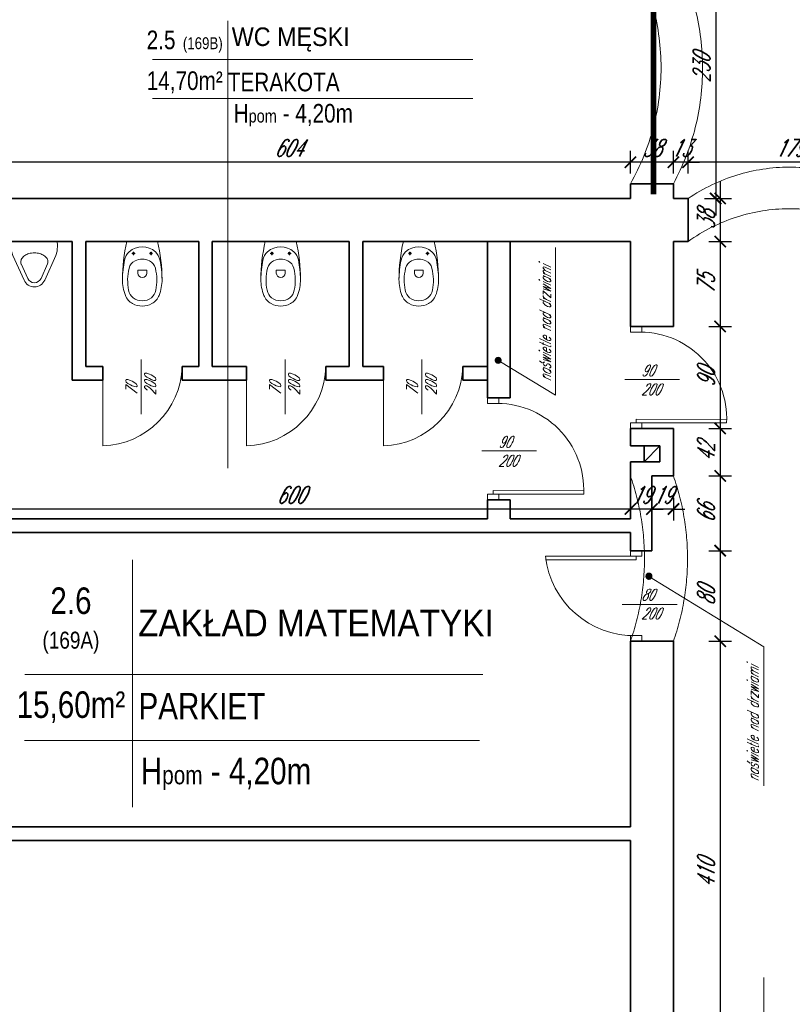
# Model space of a CAD drawing. Header units: millimetres. Extents: x 402 to 79005, y -7782 to 89952.
# Tile 132 of 256: x 26888 to 27571, y 23305 to 24175. Entities that reach past the tile are written whole.
import ezdxf

# ---------------------------------------------------------------- set-up
doc = ezdxf.new("R2010")
doc.units = ezdxf.units.MM
doc.header["$LTSCALE"] = 10
doc.linetypes.add('ACAD_ISO12W100', pattern=[21, 12, -3, 0, -3, 0, -3])
doc.linetypes.add('DASHED', pattern=[19.05, 12.7, -6.35])
doc.layers.get('0').update_dxf_attribs({"lineweight": 0})
doc.layers.get('Defpoints').update_dxf_attribs({"color": 253})
for name, color, linetype, lineweight in [('01 parter - ściany', 253, 'Continuous', 35), ('03_drzwi', 253, 'Continuous', 15), ('04-2_nad', 253, 'DASHED', 5), ('05-01_wymiary', 253, 'Continuous', 5), ('05-03_opis', 253, 'Continuous', 5), ('07_wyposażenie', 253, 'Continuous', 5), ('0_A_WYMIAROWANIE', 1, 'Continuous', 5)]:
    doc.layers.add(name, color=color, linetype=linetype, lineweight=lineweight)
doc.styles.add('ariel', font='ARIAL.TTF', dxfattribs={"width": 0.8})
doc.styles.add('ariel_wym', font='simplex.shx', dxfattribs={"width": 0.65, "oblique": 25})
doc.styles.get("Standard").update_dxf_attribs({"font": 'arial.ttf'})
doc.dimstyles.new('ariel 50 wnętrze', dxfattribs={"dimtxt": 15, "dimasz": 10, "dimexe": 10, "dimexo": 0, "dimgap": 5, "dimtad": 1, "dimdec": 1, "dimrnd": 0.5, "dimtxsty": 'ariel_wym', "dimblk": 'ARCHTICK', "dimcen": 2.5, "dimdle": 15, "dimazin": 0, "dimtfac": 1, "dimtdec": 1, "dimtix": 1, "dimtmove": 0, "dimatfit": 3, "dimldrblk": 'DOT', "dimfxl": 0, "dimarcsym": 0})
doc.dimstyles.new('ISO-25', dxfattribs={"dimtxt": 2.5, "dimasz": 2.5, "dimexe": 1.25, "dimexo": 0.625, "dimtad": 1, "dimtxsty": 'Standard', "dimcen": 2.5, "dimadec": 0, "dimazin": 0, "dimtfac": 1, "dimtmove": 0, "dimatfit": 3, "dimfxl": 0, "dimarcsym": 0})

# ---------------------------------------------------------------- blocks, each defined once
blk = doc.blocks.new('_ArchTick')
at = {"color": 0, "linetype": 'ByBlock', "const_width": 0.15}
blk.add_lwpolyline([(-0.5, -0.5), (0.5, 0.5)], dxfattribs=at)
blk = doc.blocks.new('*D2296')
at = {"layer": '05-01_wymiary', "color": 0, "lineweight": -2}
for p, q in [((27479, 24038.78), (27479, 24058.78)), ((27658, 24038.78), (27658, 24058.78)), ((27673, 24048.78), (27464, 24048.78))]:
    blk.add_line(p, q, dxfattribs=at)
at = {"layer": 'Defpoints', "color": 0}
for p in [(27479, 24048.78), (27479, 24016.69), (27658, 24017.57)]:
    blk.add_point(p, dxfattribs=at)
at = {"layer": '05-01_wymiary', "color": 0, "lineweight": -2, "xscale": 10, "yscale": 10, "zscale": 10, "rotation": 180}
blk.add_blockref('_ArchTick', (27479, 24048.78), dxfattribs=at)
at = {"layer": '05-01_wymiary', "color": 0, "lineweight": -2, "xscale": 10, "yscale": 10, "zscale": 10}
blk.add_blockref('_ArchTick', (27658, 24048.78), dxfattribs=at)
at = {"layer": '05-01_wymiary', "color": 0, "insert": (27568.5, 24061.28), "char_height": 15, "attachment_point": 5, "style": 'ariel_wym'}
blk.add_mtext('179', dxfattribs=at)
blk = doc.blocks.new('_Dot')
at = {"color": 0, "linetype": 'ByBlock', "lineweight": -2}
blk.add_line((-0.5, 0), (-1, 0), dxfattribs=at)
at = {"color": 0, "linetype": 'ByBlock', "const_width": 0.5}
blk.add_lwpolyline([(-0.25, 0, 1), (0.25, 0, 1)], format="xyb", close=True, dxfattribs=at)
blk = doc.blocks.new('*D2297')
at = {"layer": '05-01_wymiary', "color": 0, "lineweight": -2}
for p, q in [((27466, 24038.78), (27466, 24058.78)), ((27479, 24038.78), (27479, 24058.78)), ((27466, 24048.78), (27456, 24048.78)), ((27479, 24048.78), (27466, 24048.78)), ((27479, 24048.78), (27489, 24048.78))]:
    blk.add_line(p, q, dxfattribs=at)
at = {"layer": 'Defpoints', "color": 0}
for p in [(27466, 24048.78), (27466, 24029.69), (27479, 24016.69)]:
    blk.add_point(p, dxfattribs=at)
at = {"layer": '05-01_wymiary', "color": 0, "lineweight": -2, "xscale": 10, "yscale": 10, "zscale": 10}
blk.add_blockref('_ArchTick', (27466, 24048.78), dxfattribs=at)
at = {"layer": '05-01_wymiary', "color": 0, "lineweight": -2, "xscale": 10, "yscale": 10, "zscale": 10, "rotation": 180}
blk.add_blockref('_ArchTick', (27479, 24048.78), dxfattribs=at)
at = {"layer": '05-01_wymiary', "color": 0, "insert": (27472.5, 24061.28), "char_height": 15, "attachment_point": 5, "style": 'ariel_wym'}
blk.add_mtext('13', dxfattribs=at)
blk = doc.blocks.new('*D2298')
at = {"layer": '05-01_wymiary', "color": 0, "lineweight": -2}
for p, q in [((27428, 24038.78), (27428, 24058.78)), ((27466, 24038.78), (27466, 24058.78)), ((27481, 24048.78), (27413, 24048.78))]:
    blk.add_line(p, q, dxfattribs=at)
at = {"layer": 'Defpoints', "color": 0}
for p in [(27428, 24048.78), (27428, 24029.69), (27466, 24029.69)]:
    blk.add_point(p, dxfattribs=at)
at = {"layer": '05-01_wymiary', "color": 0, "lineweight": -2, "xscale": 10, "yscale": 10, "zscale": 10, "rotation": 180}
blk.add_blockref('_ArchTick', (27428, 24048.78), dxfattribs=at)
at = {"layer": '05-01_wymiary', "color": 0, "lineweight": -2, "xscale": 10, "yscale": 10, "zscale": 10}
blk.add_blockref('_ArchTick', (27466, 24048.78), dxfattribs=at)
at = {"layer": '05-01_wymiary', "color": 0, "insert": (27447, 24061.28), "char_height": 15, "attachment_point": 5, "style": 'ariel_wym'}
blk.add_mtext('38', dxfattribs=at)
blk = doc.blocks.new('*D2299')
at = {"layer": '05-01_wymiary', "color": 0, "lineweight": -2}
for p, q in [((26824, 24038.78), (26824, 24058.78)), ((27428, 24038.78), (27428, 24058.78)), ((27443, 24048.78), (26809, 24048.78))]:
    blk.add_line(p, q, dxfattribs=at)
at = {"layer": 'Defpoints', "color": 0}
for p in [(26824, 24048.78), (26824, 24029.69), (27428, 24029.69)]:
    blk.add_point(p, dxfattribs=at)
at = {"layer": '05-01_wymiary', "color": 0, "lineweight": -2, "xscale": 10, "yscale": 10, "zscale": 10, "rotation": 180}
blk.add_blockref('_ArchTick', (26824, 24048.78), dxfattribs=at)
at = {"layer": '05-01_wymiary', "color": 0, "lineweight": -2, "xscale": 10, "yscale": 10, "zscale": 10}
blk.add_blockref('_ArchTick', (27428, 24048.78), dxfattribs=at)
at = {"layer": '05-01_wymiary', "color": 0, "insert": (27126, 24061.28), "char_height": 15, "attachment_point": 5, "style": 'ariel_wym'}
blk.add_mtext('604', dxfattribs=at)
blk = doc.blocks.new('*D2395')
at = {"layer": '05-01_wymiary', "color": 0, "lineweight": -2}
for p, q in [((27503.34, 24261.69), (27503.34, 24001.69)), ((27493.34, 24246.69), (27513.34, 24246.69)), ((27493.34, 24016.69), (27513.34, 24016.69))]:
    blk.add_line(p, q, dxfattribs=at)
at = {"layer": 'Defpoints', "color": 0}
for p in [(27479, 24246.69), (27479, 24016.69), (27503.34, 24016.69)]:
    blk.add_point(p, dxfattribs=at)
at = {"layer": '05-01_wymiary', "color": 0, "lineweight": -2, "xscale": 10, "yscale": 10, "zscale": 10}
for p, rotation in [((27503.34, 24246.69), 90), ((27503.34, 24016.69), 270)]:
    blk.add_blockref('_ArchTick', p, dxfattribs=dict(at, rotation=rotation))
at = {"layer": '05-01_wymiary', "color": 0, "insert": (27490.84, 24131.69), "char_height": 15, "attachment_point": 5, "rotation": 90, "style": 'ariel_wym'}
blk.add_mtext('230', dxfattribs=at)
blk = doc.blocks.new('*D2396')
at = {"layer": '05-01_wymiary', "color": 0, "lineweight": -2}
for p, q in [((27507.3, 24031.69), (27507.3, 23963.69)), ((27497.3, 24016.69), (27517.3, 24016.69)), ((27497.3, 23978.69), (27517.3, 23978.69))]:
    blk.add_line(p, q, dxfattribs=at)
at = {"layer": 'Defpoints', "color": 0}
for p in [(27479, 24016.69), (27479, 23978.69), (27507.3, 23978.69)]:
    blk.add_point(p, dxfattribs=at)
at = {"layer": '05-01_wymiary', "color": 0, "lineweight": -2, "xscale": 10, "yscale": 10, "zscale": 10}
for p, rotation in [((27507.3, 24016.69), 90), ((27507.3, 23978.69), 270)]:
    blk.add_blockref('_ArchTick', p, dxfattribs=dict(at, rotation=rotation))
at = {"layer": '05-01_wymiary', "color": 0, "insert": (27494.8, 23997.69), "char_height": 15, "attachment_point": 5, "rotation": 90, "style": 'ariel_wym'}
blk.add_mtext('38', dxfattribs=at)
blk = doc.blocks.new('*D2397')
at = {"layer": '05-01_wymiary', "color": 0, "lineweight": -2}
for p, q in [((27507.3, 23993.69), (27507.3, 23888.69)), ((27497.3, 23978.69), (27517.3, 23978.69)), ((27497.3, 23903.69), (27517.3, 23903.69))]:
    blk.add_line(p, q, dxfattribs=at)
at = {"layer": 'Defpoints', "color": 0}
for p in [(27479, 23978.69), (27466, 23903.69), (27507.3, 23903.69)]:
    blk.add_point(p, dxfattribs=at)
at = {"layer": '05-01_wymiary', "color": 0, "lineweight": -2, "xscale": 10, "yscale": 10, "zscale": 10}
for p, rotation in [((27507.3, 23978.69), 90), ((27507.3, 23903.69), 270)]:
    blk.add_blockref('_ArchTick', p, dxfattribs=dict(at, rotation=rotation))
at = {"layer": '05-01_wymiary', "color": 0, "insert": (27494.8, 23941.19), "char_height": 15, "attachment_point": 5, "rotation": 90, "style": 'ariel_wym'}
blk.add_mtext('75', dxfattribs=at)
blk = doc.blocks.new('*D2398')
at = {"layer": '05-01_wymiary', "color": 0, "lineweight": -2}
for p, q in [((27507.3, 23918.69), (27507.3, 23798.69)), ((27497.3, 23903.69), (27517.3, 23903.69)), ((27497.3, 23813.69), (27517.3, 23813.69))]:
    blk.add_line(p, q, dxfattribs=at)
at = {"layer": 'Defpoints', "color": 0}
for p in [(27466, 23903.69), (27466, 23813.69), (27507.3, 23813.69)]:
    blk.add_point(p, dxfattribs=at)
at = {"layer": '05-01_wymiary', "color": 0, "lineweight": -2, "xscale": 10, "yscale": 10, "zscale": 10}
for p, rotation in [((27507.3, 23903.69), 90), ((27507.3, 23813.69), 270)]:
    blk.add_blockref('_ArchTick', p, dxfattribs=dict(at, rotation=rotation))
at = {"layer": '05-01_wymiary', "color": 0, "insert": (27494.8, 23858.69), "char_height": 15, "attachment_point": 5, "rotation": 90, "style": 'ariel_wym'}
blk.add_mtext('90', dxfattribs=at)
blk = doc.blocks.new('*D2399')
at = {"layer": '05-01_wymiary', "color": 0, "lineweight": -2}
for p, q in [((27507.3, 23828.69), (27507.3, 23756.69)), ((27497.3, 23813.69), (27517.3, 23813.69)), ((27497.3, 23771.69), (27517.3, 23771.69))]:
    blk.add_line(p, q, dxfattribs=at)
at = {"layer": 'Defpoints', "color": 0}
for p in [(27466, 23813.69), (27466, 23771.69), (27507.3, 23771.69)]:
    blk.add_point(p, dxfattribs=at)
at = {"layer": '05-01_wymiary', "color": 0, "lineweight": -2, "xscale": 10, "yscale": 10, "zscale": 10}
for p, rotation in [((27507.3, 23813.69), 90), ((27507.3, 23771.69), 270)]:
    blk.add_blockref('_ArchTick', p, dxfattribs=dict(at, rotation=rotation))
at = {"layer": '05-01_wymiary', "color": 0, "insert": (27494.8, 23792.69), "char_height": 15, "attachment_point": 5, "rotation": 90, "style": 'ariel_wym'}
blk.add_mtext('42', dxfattribs=at)
blk = doc.blocks.new('*D2400')
at = {"layer": '05-01_wymiary', "color": 0, "lineweight": -2}
for p, q in [((27507.3, 23786.69), (27507.3, 23690.69)), ((27497.3, 23771.69), (27517.3, 23771.69)), ((27497.3, 23705.69), (27517.3, 23705.69))]:
    blk.add_line(p, q, dxfattribs=at)
at = {"layer": 'Defpoints', "color": 0}
for p in [(27466, 23771.69), (27447, 23705.69), (27507.3, 23705.69)]:
    blk.add_point(p, dxfattribs=at)
at = {"layer": '05-01_wymiary', "color": 0, "lineweight": -2, "xscale": 10, "yscale": 10, "zscale": 10}
for p, rotation in [((27507.3, 23771.69), 90), ((27507.3, 23705.69), 270)]:
    blk.add_blockref('_ArchTick', p, dxfattribs=dict(at, rotation=rotation))
at = {"layer": '05-01_wymiary', "color": 0, "insert": (27494.8, 23738.69), "char_height": 15, "attachment_point": 5, "rotation": 90, "style": 'ariel_wym'}
blk.add_mtext('66', dxfattribs=at)
blk = doc.blocks.new('*D2401')
at = {"layer": '05-01_wymiary', "color": 0, "lineweight": -2}
for p, q in [((27507.3, 23720.69), (27507.3, 23610.69)), ((27497.3, 23705.69), (27517.3, 23705.69)), ((27497.3, 23625.69), (27517.3, 23625.69))]:
    blk.add_line(p, q, dxfattribs=at)
at = {"layer": 'Defpoints', "color": 0}
for p in [(27447, 23705.69), (27466, 23625.69), (27507.3, 23625.69)]:
    blk.add_point(p, dxfattribs=at)
at = {"layer": '05-01_wymiary', "color": 0, "lineweight": -2, "xscale": 10, "yscale": 10, "zscale": 10}
for p, rotation in [((27507.3, 23705.69), 90), ((27507.3, 23625.69), 270)]:
    blk.add_blockref('_ArchTick', p, dxfattribs=dict(at, rotation=rotation))
at = {"layer": '05-01_wymiary', "color": 0, "insert": (27494.8, 23665.69), "char_height": 15, "attachment_point": 5, "rotation": 90, "style": 'ariel_wym'}
blk.add_mtext('80', dxfattribs=at)
blk = doc.blocks.new('*D2402')
at = {"layer": '05-01_wymiary', "color": 0, "lineweight": -2}
for p, q in [((27507.3, 23640.69), (27507.3, 23200.69)), ((27497.3, 23625.69), (27517.3, 23625.69)), ((27497.3, 23215.69), (27517.3, 23215.69))]:
    blk.add_line(p, q, dxfattribs=at)
at = {"layer": 'Defpoints', "color": 0}
for p in [(27466, 23625.69), (27466, 23215.69), (27507.3, 23215.69)]:
    blk.add_point(p, dxfattribs=at)
at = {"layer": '05-01_wymiary', "color": 0, "lineweight": -2, "xscale": 10, "yscale": 10, "zscale": 10}
for p, rotation in [((27507.3, 23625.69), 90), ((27507.3, 23215.69), 270)]:
    blk.add_blockref('_ArchTick', p, dxfattribs=dict(at, rotation=rotation))
at = {"layer": '05-01_wymiary', "color": 0, "insert": (27494.8, 23420.69), "char_height": 15, "attachment_point": 5, "rotation": 90, "style": 'ariel_wym'}
blk.add_mtext('410', dxfattribs=at)
blk = doc.blocks.new('*D1846')
at = {"layer": '05-01_wymiary', "color": 0, "lineweight": -2}
for p, q in [((27447, 23752.44), (27447, 23732.44)), ((27466, 23752.44), (27466, 23732.44)), ((27447, 23742.44), (27437, 23742.44)), ((27466, 23742.44), (27447, 23742.44)), ((27466, 23742.44), (27476, 23742.44))]:
    blk.add_line(p, q, dxfattribs=at)
at = {"layer": 'Defpoints', "color": 0}
for p in [(27447, 23771.69), (27466, 23771.69), (27447, 23742.44)]:
    blk.add_point(p, dxfattribs=at)
at = {"layer": '05-01_wymiary', "color": 0, "lineweight": -2, "xscale": 10, "yscale": 10, "zscale": 10}
blk.add_blockref('_ArchTick', (27447, 23742.44), dxfattribs=at)
at = {"layer": '05-01_wymiary', "color": 0, "lineweight": -2, "xscale": 10, "yscale": 10, "zscale": 10, "rotation": 180}
blk.add_blockref('_ArchTick', (27466, 23742.44), dxfattribs=at)
at = {"layer": '05-01_wymiary', "color": 0, "insert": (27456.5, 23754.94), "char_height": 15, "attachment_point": 5, "style": 'ariel_wym'}
blk.add_mtext('19', dxfattribs=at)
blk = doc.blocks.new('*D1847')
at = {"layer": '05-01_wymiary', "color": 0, "lineweight": -2}
for p, q in [((27428, 23733.69), (27428, 23752.44)), ((27447, 23752.44), (27447, 23732.44)), ((27428, 23742.44), (27418, 23742.44)), ((27447, 23742.44), (27428, 23742.44)), ((27447, 23742.44), (27457, 23742.44))]:
    blk.add_line(p, q, dxfattribs=at)
at = {"layer": 'Defpoints', "color": 0}
for p in [(27447, 23771.69), (27428, 23742.44), (27428, 23733.69)]:
    blk.add_point(p, dxfattribs=at)
at = {"layer": '05-01_wymiary', "color": 0, "lineweight": -2, "xscale": 10, "yscale": 10, "zscale": 10}
blk.add_blockref('_ArchTick', (27428, 23742.44), dxfattribs=at)
at = {"layer": '05-01_wymiary', "color": 0, "lineweight": -2, "xscale": 10, "yscale": 10, "zscale": 10, "rotation": 180}
blk.add_blockref('_ArchTick', (27447, 23742.44), dxfattribs=at)
at = {"layer": '05-01_wymiary', "color": 0, "insert": (27437.5, 23754.94), "char_height": 15, "attachment_point": 5, "style": 'ariel_wym'}
blk.add_mtext('19', dxfattribs=at)
blk = doc.blocks.new('*D1848')
at = {"layer": '05-01_wymiary', "color": 0, "lineweight": -2}
for p, q in [((26828, 23733.69), (26828, 23752.44)), ((27428, 23733.69), (27428, 23752.44)), ((27443, 23742.44), (26813, 23742.44))]:
    blk.add_line(p, q, dxfattribs=at)
at = {"layer": 'Defpoints', "color": 0}
for p in [(26828, 23742.44), (26828, 23733.69), (27428, 23733.69)]:
    blk.add_point(p, dxfattribs=at)
at = {"layer": '05-01_wymiary', "color": 0, "lineweight": -2, "xscale": 10, "yscale": 10, "zscale": 10, "rotation": 180}
blk.add_blockref('_ArchTick', (26828, 23742.44), dxfattribs=at)
at = {"layer": '05-01_wymiary', "color": 0, "lineweight": -2, "xscale": 10, "yscale": 10, "zscale": 10}
blk.add_blockref('_ArchTick', (27428, 23742.44), dxfattribs=at)
at = {"layer": '05-01_wymiary', "color": 0, "insert": (27128, 23754.94), "char_height": 15, "attachment_point": 5, "style": 'ariel_wym'}
blk.add_mtext('600', dxfattribs=at)
blk = doc.blocks.new('pisuar')
at = {"layer": '07_wyposażenie', "ltscale": 2}
for p, q in [((-0.39, -2.71), (0, 0)), ((0, 0), (40, 0)), ((40.38, -3.12), (40, 0)), ((-0.23, -8.54), (-0.39, -2.71)), ((1.07, -12.37), (-0.23, -8.54)), ((40.23, -8.54), (38.93, -12.37)), ((38.93, -12.37), (40.23, -8.54)), ((40.23, -8.54), (40.39, -2.71)), ((10.89, -34.11), (1.07, -12.37)), ((38.93, -12.37), (29.11, -34.11)), ((14.12, -32.66), (8.28, -19.72)), ((31.72, -19.72), (25.88, -32.66))]:
    blk.add_line(p, q, dxfattribs=at)
for centre, radius, start, end in [((13.45, -18), 5.45, 148.14647, 180), ((16.59, -19.95), 9.14, 123.69007, 148.14647), ((18.65, -23.04), 12.86, 105.43708, 123.69007), ((20, -27.94), 17.94, 90, 105.43708), ((20, -27.94), 17.94, 74.56292, 90), ((21.35, -23.04), 12.86, 56.30993, 74.56292), ((23.41, -19.95), 9.14, 31.85353, 56.30993), ((26.55, -18), 5.45, 0, 31.85353), ((13.45, -18), 5.45, 180, 203.60962), ((26.55, -18), 5.45, 341.60638, 0), ((20, -30), 10, 204.29519, 270), ((20, -30), 6.45, 204.29519, 270), ((20, -30), 6.45, 270, 335.70481), ((20, -30), 10, 270, 335.70481)]:
    blk.add_arc(centre, radius, start, end, dxfattribs=at)
blk = doc.blocks.new('*D4584')
at = {"layer": '0_A_WYMIAROWANIE', "color": 0, "lineweight": -2}
for p, q in [((28795.64, 22763.63), (28795.64, 22803.69)), ((28798.14, 22802.44), (29693.14, 22802.44)), ((29695.64, 22763.63), (29695.64, 22803.69))]:
    blk.add_line(p, q, dxfattribs=at)
at = {"layer": '0_A_WYMIAROWANIE', "color": 0}
for points in [[(28798.14, 22802.85), (28798.14, 22802.02), (28795.64, 22802.44)], [(29693.14, 22802.02), (29693.14, 22802.85), (29695.64, 22802.44)]]:
    blk.add_solid(points, dxfattribs=at)
at = {"layer": 'Defpoints', "color": 0}
for p in [(29695.64, 22802.44), (28795.64, 22763.01), (29695.64, 22763.01)]:
    blk.add_point(p, dxfattribs=at)
at = {"layer": '0_A_WYMIAROWANIE', "color": 0, "lineweight": 9, "insert": (29245.64, 22819.31), "char_height": 25, "attachment_point": 5}
blk.add_mtext('h=9,07m - Wysokość przesłaniania.', dxfattribs=at)
blk = doc.blocks.new('zw$6F80')
at = {"layer": '0_A_WYMIAROWANIE', "lineweight": 9}
dim = blk.add_linear_dim(base=(0, 57.719), p1=(-900, 18.289), p2=(0, 18.289), text='h=9,07m - Wysokość przesłaniania.', dimstyle='ISO-25', override={"dimtxt": 25, "dimtxsty": 'Standard'}, dxfattribs=at)
dim.commit()
dim.dimension.update_dxf_attribs({"geometry": '*D4584', "text_midpoint": (-450, 74.587), "insert": (-29695.641, -22744.718)})

msp = doc.modelspace()

# ---------------------------------------------------------------- hatches: boundary and pattern name
at = {"layer": '03_drzwi'}
for points in [[(27314.309, 23873.783, 1), (27308.045, 23873.783, 1)], [(27447.512, 23683.292, 1), (27441.248, 23683.292, 1)], [(27447.512, 23682.975, 1), (27441.248, 23682.975, 1)]]:
    msp.add_hatch(color=256, dxfattribs=at).paths.add_polyline_path(points)

# ---------------------------------------------------------------- linework, layer by layer
at = {"layer": '01 parter - ściany'}
for p, q in [((27465.997, 24029.689), (27427.997, 24029.689)), ((27427.997, 24029.689), (27427.997, 24016.689)), ((27465.997, 24016.689), (27465.997, 24029.689)), ((27427.997, 24016.689), (26827.997, 24016.689)), ((27478.997, 24016.689), (27465.997, 24016.689)), ((27478.997, 23978.689), (27478.997, 24016.689)), ((26934.873, 23978.689), (26827.997, 23978.689)), ((26934.873, 23978.689), (26934.873, 23856.278)), ((26946.873, 23978.689), (26946.873, 23868.278)), ((27046.591, 23978.689), (26946.873, 23978.689)), ((27046.591, 23868.278), (27046.591, 23978.689)), ((27058.591, 23868.278), (27058.591, 23978.689)), ((27179.597, 23978.689), (27058.591, 23978.689)), ((27179.597, 23978.689), (27179.597, 23868.278)), ((27427.997, 23978.689), (27191.597, 23978.689)), ((27191.597, 23978.689), (27191.597, 23868.278)), ((27301.728, 23840.696), (27301.728, 23978.689)), ((27321.728, 23840.696), (27321.728, 23978.689)), ((27427.997, 23903.689), (27427.997, 23978.689)), ((27465.997, 23903.689), (27465.997, 23978.689)), ((27465.997, 23978.689), (27478.997, 23978.689)), ((27465.997, 23903.689), (27427.997, 23903.689)), ((26946.873, 23868.278), (26961.919, 23868.278)), ((26961.919, 23868.278), (26961.919, 23856.278)), ((27031.919, 23868.278), (27031.919, 23856.278)), ((27031.919, 23868.278), (27046.591, 23868.278)), ((27058.591, 23868.278), (27088.939, 23868.278)), ((27088.939, 23868.278), (27088.939, 23856.278)), ((27158.939, 23868.278), (27158.939, 23856.278)), ((27158.939, 23868.278), (27179.597, 23868.278)), ((27191.597, 23868.278), (27209.884, 23868.278)), ((27209.884, 23868.278), (27209.884, 23856.278)), ((27279.884, 23868.278), (27279.884, 23856.278)), ((27279.884, 23868.278), (27301.728, 23868.278)), ((26934.873, 23856.278), (26961.919, 23856.278)), ((27031.919, 23856.278), (27088.939, 23856.278)), ((27158.939, 23856.278), (27209.884, 23856.278)), ((27279.884, 23856.278), (27301.728, 23856.278)), ((27301.728, 23840.696), (27321.728, 23840.696)), ((27465.997, 23813.689), (27427.997, 23813.689)), ((27427.997, 23798.22), (27427.997, 23813.689)), ((27465.997, 23771.689), (27465.997, 23813.689)), ((27440.048, 23798.22), (27427.997, 23798.22)), ((27440.048, 23784.22), (27440.048, 23798.22)), ((27440.048, 23798.22), (27454.048, 23798.22)), ((27440.048, 23784.22), (27454.048, 23798.22)), ((27454.048, 23798.22), (27454.048, 23784.22)), ((27427.997, 23733.689), (27427.997, 23784.22)), ((27440.048, 23784.22), (27427.997, 23784.22)), ((27454.048, 23784.22), (27440.048, 23784.22)), ((27465.997, 23771.689), (27446.997, 23771.689)), ((27446.997, 23705.689), (27446.997, 23771.689)), ((27301.728, 23733.689), (27301.728, 23750.696)), ((27321.728, 23750.696), (27301.728, 23750.696)), ((27321.728, 23733.689), (27321.728, 23750.696)), ((27301.728, 23733.689), (26826.747, 23733.689)), ((27427.997, 23733.689), (27321.728, 23733.689)), ((27427.997, 23721.689), (26827.997, 23721.689)), ((27427.997, 23705.689), (27427.997, 23721.689)), ((27446.997, 23705.689), (27427.997, 23705.689)), ((27427.997, 23461.689), (27427.997, 23625.689)), ((27465.997, 23625.689), (27427.997, 23625.689)), ((27465.997, 23215.689), (27465.997, 23625.689)), ((27427.997, 23461.689), (26827.997, 23461.689)), ((27427.997, 23449.689), (26827.997, 23449.689)), ((27427.997, 23215.689), (27427.997, 23449.689))]:
    msp.add_line(p, q, dxfattribs=at)
at = {"layer": '03_drzwi'}
for p, q in [((27361.758, 23843.036), (27361.758, 23973.551)), ((27427.997, 23898.689), (27427.997, 23903.689)), ((27437.997, 23903.689), (27437.997, 23898.689)), ((27437.997, 23898.689), (27427.997, 23898.689)), ((26961.919, 23868.278), (26961.919, 23798.278)), ((26995.855, 23826.158), (26995.855, 23874.635)), ((27088.939, 23868.278), (27088.939, 23798.278)), ((27122.876, 23826.158), (27122.876, 23874.635)), ((27209.884, 23868.278), (27209.884, 23798.278)), ((27243.821, 23826.158), (27243.821, 23874.635)), ((27311.707, 23873.436), (27361.758, 23843.036)), ((27422.943, 23856.72), (27471.42, 23856.72)), ((27301.728, 23835.696), (27301.728, 23840.696)), ((27311.728, 23835.696), (27301.728, 23835.696)), ((27311.728, 23840.696), (27311.728, 23835.696)), ((27427.997, 23813.689), (27427.997, 23818.689)), ((27427.997, 23818.689), (27437.997, 23818.689)), ((27432.997, 23818.689), (27432.997, 23821.689)), ((27432.997, 23821.689), (27512.997, 23821.659)), ((27432.997, 23818.689), (27512.997, 23818.689)), ((27437.997, 23818.689), (27437.997, 23813.689)), ((27296.674, 23793.727), (27345.151, 23793.727)), ((27301.728, 23750.696), (27301.728, 23755.696)), ((27301.728, 23755.696), (27311.728, 23755.696)), ((27306.728, 23758.696), (27386.728, 23758.666)), ((27306.728, 23758.696), (27306.728, 23755.696)), ((27306.728, 23755.696), (27386.728, 23755.696)), ((27311.728, 23755.696), (27311.728, 23750.696)), ((27427.997, 23700.689), (27427.997, 23705.689)), ((27437.997, 23705.689), (27437.997, 23700.689)), ((27432.997, 23700.689), (27352.997, 23700.689)), ((27432.997, 23697.689), (27352.997, 23697.719)), ((27437.997, 23700.689), (27427.997, 23700.689)), ((27432.997, 23697.689), (27432.997, 23700.689)), ((27444.909, 23682.622), (27545.745, 23620.869)), ((27420.83, 23658.09), (27469.307, 23658.09)), ((27427.997, 23625.689), (27427.997, 23630.689)), ((27427.997, 23630.689), (27437.997, 23630.689)), ((27437.997, 23630.689), (27437.997, 23625.689)), ((27545.745, 23497.9), (27545.745, 23620.869)), ((27545.745, 23205.848), (27545.745, 23328.817))]:
    msp.add_line(p, q, dxfattribs=at)
for centre, radius, start, end in [((27436.445, 23822.136), 76.63, 357.421708, 92.578291), ((26959.928, 23870.269), 72.018, 271.584157, 358.415843), ((27086.948, 23870.269), 72.018, 271.584157, 358.415843), ((27207.893, 23870.269), 72.018, 271.584157, 358.415843), ((27310.176, 23759.143), 76.63, 357.421708, 92.578291), ((27431.086, 23709.219), 78.553, 186.233843, 271.394306)]:
    msp.add_arc(centre, radius, start, end, dxfattribs=at)
at = {"layer": '04-2_nad', "ltscale": 2}
for centre, radius, start, end in [((27247.603, 24132.181), 207.477, 330.39677, 29.596413), ((27277.035, 24131.689), 214.734, 331.640281, 28.359719), ((27569.155, 23883.89), 160.512, 56.393121, 124.172827), ((27568.678, 23854.183), 153.442, 54.803817, 125.764924), ((27220.187, 23698.689), 220.26, 340.644581, 19.355419), ((27258.187, 23698.689), 220.26, 340.644581, 19.355419)]:
    msp.add_arc(centre, radius, start, end, dxfattribs=at)
at = {"layer": '05-03_opis'}
for p, q in [((27072.365, 24173.436), (27072.365, 23778.413)), ((27005.684, 24139.44), (27288.884, 24139.44)), ((27005.684, 24104.979), (27288.884, 24104.979)), ((26988.201, 23697.564), (26988.201, 23479.164)), ((26892.943, 23596.429), (27297.514, 23596.429)), ((26892.699, 23538.071), (27294.803, 23538.071))]:
    msp.add_line(p, q, dxfattribs=at)
at = {"layer": '05-03_opis', "linetype": 'ACAD_ISO12W100', "ltscale": 5, "const_width": 5}
msp.add_lwpolyline([(27448.288, 24020.512), (27448.288, 24241.078)], dxfattribs=at)
at = {"layer": '07_wyposażenie', "ltscale": 2}
for p, q in [((27010.332, 23978.684), (26983.132, 23978.693)), ((26987.535, 23968.176), (26990.435, 23968.177)), ((26988.986, 23966.727), (26988.985, 23969.627)), ((27005.935, 23968.183), (27003.035, 23968.182)), ((27004.486, 23966.732), (27004.485, 23969.632)), ((27109.846, 23968.176), (27112.746, 23968.177)), ((27111.297, 23966.727), (27111.296, 23969.627)), ((27128.246, 23968.183), (27125.346, 23968.182)), ((27126.797, 23966.732), (27126.796, 23969.632)), ((27231.822, 23968.176), (27234.722, 23968.177)), ((27233.273, 23966.727), (27233.272, 23969.627)), ((27250.222, 23968.183), (27247.322, 23968.182)), ((27248.773, 23966.732), (27248.772, 23969.632))]:
    msp.add_line(p, q, dxfattribs=at)
for points in [[(27011.667, 23931.138, 0.0910118), (27014.243, 23945.199, 0.0446801), (27012.382, 23962.387, 0.1506779), (27008.361, 23969.633, 0.380316), (26985.109, 23969.625, 0.1506779), (26981.093, 23962.376, 0.0446801), (26979.243, 23945.187, 0.0910118), (26981.828, 23931.128, 0.1718535), (26988.208, 23923.888, 0.2588675), (27005.292, 23923.894, 0.1718535)], [(27133.978, 23931.138, 0.0910118), (27136.554, 23945.199, 0.0446801), (27134.692, 23962.387, 0.1506779), (27130.672, 23969.633, 0.380316), (27107.42, 23969.625, 0.1506779), (27103.404, 23962.376, 0.0446801), (27101.554, 23945.187, 0.0910118), (27104.139, 23931.128, 0.1718535), (27110.519, 23923.888, 0.2588675), (27127.603, 23923.894, 0.1718535)], [(27255.954, 23931.138, 0.0910118), (27258.53, 23945.199, 0.0446801), (27256.669, 23962.387, 0.1506779), (27252.648, 23969.633, 0.380316), (27229.396, 23969.625, 0.1506779), (27225.38, 23962.376, 0.0446801), (27223.53, 23945.187, 0.0910118), (27226.116, 23931.128, 0.1718535), (27232.495, 23923.888, 0.2588675), (27249.579, 23923.894, 0.1718535)], [(26990.404, 23961.592, 0.2283286), (26985.144, 23955.032, 0.1120121), (26984.736, 23935.625, 0.1617951), (26988.643, 23928.929, 0.3203525), (27004.854, 23928.934, 0.1617951), (27008.757, 23935.633, 0.1120121), (27008.336, 23955.04, 0.2283286), (27003.071, 23961.596, 0.2368967)], [(27112.715, 23961.592, 0.2283286), (27107.454, 23955.032, 0.1120121), (27107.047, 23935.625, 0.1617951), (27110.954, 23928.929, 0.3203525), (27127.165, 23928.934, 0.1617951), (27131.067, 23935.633, 0.1120121), (27130.647, 23955.04, 0.2283286), (27125.382, 23961.596, 0.2368967)], [(27234.691, 23961.592, 0.2283286), (27229.431, 23955.032, 0.1120121), (27229.023, 23935.625, 0.1617951), (27232.93, 23928.929, 0.3203525), (27249.141, 23928.934, 0.1617951), (27253.044, 23935.633, 0.1120121), (27252.623, 23955.04, 0.2283286), (27247.358, 23961.596, 0.2368967)]]:
    msp.add_lwpolyline(points, format="xyb", close=True, dxfattribs=at)
for points in [[(26992.879, 23950.719), (26992.879, 23953.369), (27000.676, 23953.372), (27000.677, 23950.721, -1), (26992.879, 23950.719, -1)], [(27115.19, 23950.719), (27115.189, 23953.369), (27122.986, 23953.372), (27122.987, 23950.721, -1), (27115.19, 23950.719, -1)], [(27237.167, 23950.719), (27237.166, 23953.369), (27244.963, 23953.372), (27244.964, 23950.721, -1), (27237.167, 23950.719, -1)]]:
    msp.add_lwpolyline(points, format="xyb", dxfattribs=at)
for centre in [(26988.985, 23968.177), (27004.485, 23968.182), (27111.296, 23968.177), (27126.796, 23968.182), (27233.272, 23968.177), (27248.772, 23968.182)]:
    msp.add_circle(centre, 1, dxfattribs=at)
for centre, start, end in [((27124.956, 23945.236), 166.733276, 180.019269), ((26868.53, 23945.15), 0.019269, 13.305262), ((27247.267, 23945.236), 166.733276, 180.019269), ((26990.841, 23945.15), 0.019269, 13.305262), ((27369.243, 23945.236), 166.733276, 180.019269), ((27112.817, 23945.15), 0.019269, 13.305262)]:
    msp.add_arc(centre, 145.713, start, end, dxfattribs=at)

# ---------------------------------------------------------------- block references
at = {"layer": '01 parter - ściany'}
msp.add_blockref('pisuar', (26881.435, 23978.689), dxfattribs=at)
at = {"layer": '0_A_WYMIAROWANIE', "lineweight": 9, "rotation": 313.4153870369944}
msp.add_blockref('zw$6F80', (26827.997, 22930.689), dxfattribs=at)

# ---------------------------------------------------------------- texts
at = {"layer": '03_drzwi', "char_height": 10, "attachment_point": 1, "rotation": 90, "style": 'ariel_wym'}
for s, insert, width in [('naświetle nad drzwiami', (27347.596, 23855.198), 131.79635), ('70\\P200', (26982.197, 23842.953), 46.17517), ('70\\P200', (27109.217, 23842.953), 46.17517), ('70\\P200', (27230.163, 23842.953), 46.17517), ('naświetle nad drzwiami', (27531.217, 23501.796), 131.79635)]:
    msp.add_mtext(s, dxfattribs=dict(at, insert=insert, width=width))
at = {"layer": '03_drzwi', "char_height": 10, "width": 46.17517, "attachment_point": 1, "style": 'ariel_wym'}
for s, insert in [('90\\P200', (27437.625, 23869.748)), ('90\\P200', (27311.356, 23806.756)), ('80\\P200', (27437.625, 23671.748))]:
    msp.add_mtext(s, dxfattribs=dict(at, insert=insert))
at = {"layer": '05-03_opis', "style": 'ariel'}
for s, insert, char_height, width, attachment_point in [('{\\fArial|b0|i0|c238|p34;2.5\\H0.6404x;  (169B)}', (27034.246, 24155.171), 16.39638, 76.2388, 5), ('\\W0.9;{\\fArial|b0|i0|c238|p34;WC MĘSKI}', (27075.787, 24157.052), 16.39638, 249.64625, 4), ('{\\fArial|b0|i0|c238|p34;14,70m²}', (27034.246, 24119.208), 16.39638, 76.23882, 5), ('{\\fArial|b0|i0|c238|p34;TERAKOTA}', (27072.365, 24119.401), 16.39638, 225.9523, 4), ('{\\fArial|b0|i0|c238|p34; H\\H0.7x;pom\\H1.429x; - 4,20m}', (27072.365, 24090.243), 16.39638, 225.9523, 4), ('{\\fArial|b0|i0|c238|p34;2.6\\P\\H0.6404x;(169A)}', (26933.745, 23643.932), 23.4234, 108.9126, 5), ('\\W0.9;{\\fArial|b0|i0|c238|p34;ZAKŁAD MATEMATYKI}', (26993.09, 23641.739), 23.4234, 356.6375, 4), ('{\\fArial|b0|i0|c238|p34;15,60m²}', (26933.745, 23567.525), 23.4234, 108.9126, 5), ('{\\fArial|b0|i0|c238|p34;PARKIET}', (26993.391, 23568.359), 23.4234, 322.789, 4), ('{\\fArial|b0|i0|c238|p34; H\\H0.7x;pom\\H1.429x; - 4,20m}', (26988.201, 23508.618), 23.4234, 322.789, 4)]:
    msp.add_mtext(s, dxfattribs=dict(at, insert=insert, char_height=char_height, width=width, attachment_point=attachment_point))

# ---------------------------------------------------------------- dimensions: what is measured, and where the dimension line sits
at = {"layer": '05-01_wymiary'}
for base, p1, p2, picture, middle in [((27503.339, 24016.689), (27478.997, 24246.689), (27478.997, 24016.689), '*D2395', (27490.839, 24131.689)), ((27507.301, 23978.689), (27478.997, 24016.689), (27478.997, 23978.689), '*D2396', (27494.801, 23997.689)), ((27507.301, 23903.689), (27478.997, 23978.689), (27465.997, 23903.689), '*D2397', (27494.801, 23941.189)), ((27507.301, 23813.689), (27465.997, 23903.689), (27465.997, 23813.689), '*D2398', (27494.801, 23858.689)), ((27507.301, 23771.689), (27465.997, 23813.689), (27465.997, 23771.689), '*D2399', (27494.801, 23792.689)), ((27507.301, 23705.689), (27465.997, 23771.689), (27446.997, 23705.689), '*D2400', (27494.801, 23738.689)), ((27507.301, 23625.689), (27446.997, 23705.689), (27465.997, 23625.689), '*D2401', (27494.801, 23665.689)), ((27507.301, 23215.689), (27465.997, 23625.689), (27465.997, 23215.689), '*D2402', (27494.801, 23420.689))]:
    dim = msp.add_linear_dim(base=base, p1=p1, p2=p2, angle=90, dimstyle='ariel 50 wnętrze', override={"dimtmove": 1}, dxfattribs=at)
    dim.commit()
    dim.dimension.update_dxf_attribs({"geometry": picture, "text_midpoint": middle})
for base, p1, p2, picture, middle in [((26823.997, 24048.784), (27427.997, 24029.689), (26823.997, 24029.689), '*D2299', (27125.997, 24061.284)), ((27427.997, 24048.784), (27465.997, 24029.689), (27427.997, 24029.689), '*D2298', (27446.997, 24061.284)), ((27465.997, 24048.784), (27478.997, 24016.689), (27465.997, 24029.689), '*D2297', (27472.497, 24061.284)), ((27478.997, 24048.784), (27657.997, 24017.573), (27478.997, 24016.689), '*D2296', (27568.497, 24061.284)), ((26827.997, 23742.437), (27427.997, 23733.689), (26827.997, 23733.689), '*D1848', (27127.997, 23754.937)), ((27427.997, 23742.437), (27446.997, 23771.689), (27427.997, 23733.689), '*D1847', (27437.497, 23754.937))]:
    dim = msp.add_linear_dim(base=base, p1=p1, p2=p2, dimstyle='ariel 50 wnętrze', override={"dimtmove": 1}, dxfattribs=at)
    dim.commit()
    dim.dimension.update_dxf_attribs({"geometry": picture, "text_midpoint": middle})
dim = msp.add_linear_dim(base=(27446.997, 23742.437), p1=(27465.997, 23771.689), p2=(27446.997, 23771.689), dimstyle='ariel 50 wnętrze', dxfattribs=at)
dim.commit()
dim.dimension.update_dxf_attribs({"geometry": '*D1846', "text_midpoint": (27456.497, 23754.937)})

doc.saveas('drawing.dxf')
